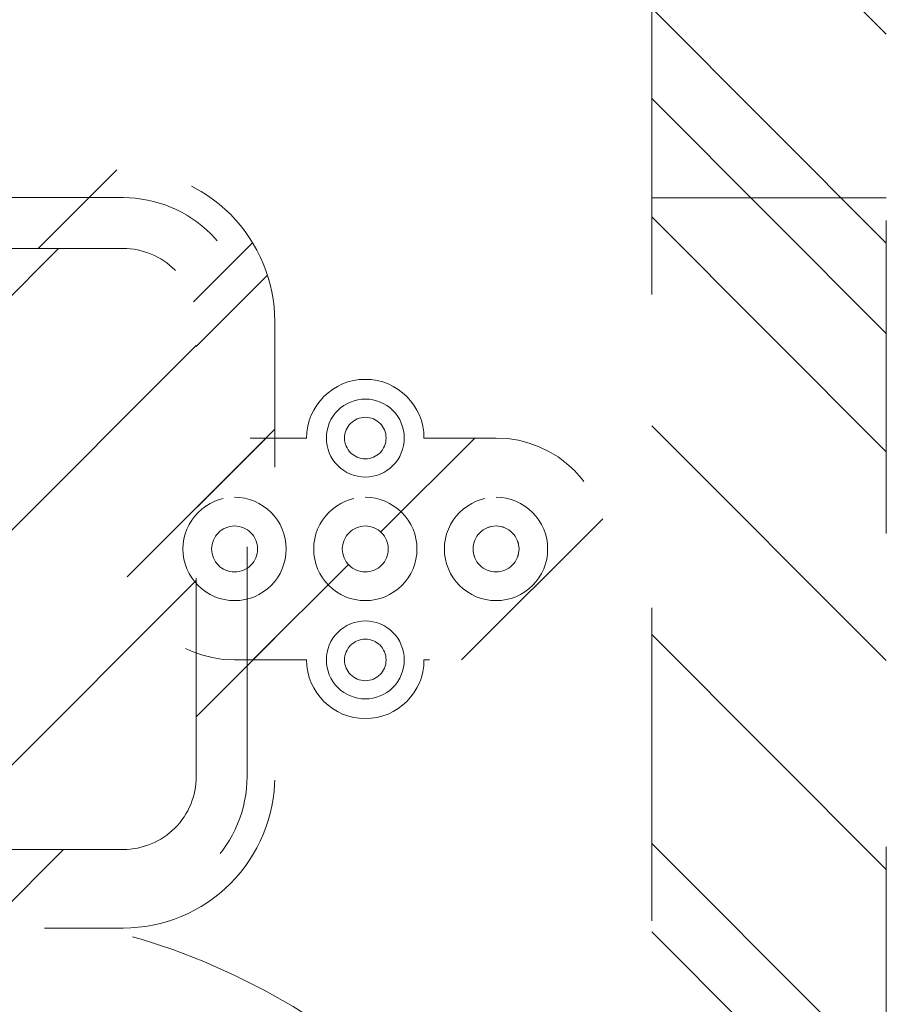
# Model space of a CAD drawing. Header units: inches. Extents: x -456 to -299, y -255 to -14.
# Tile 41 of 45: x -369.54 to -365.85, y -27.37 to -23.17. Entities that reach past the tile are written whole.
import ezdxf

# ---------------------------------------------------------------- set-up
doc = ezdxf.new("R2010")
doc.units = ezdxf.units.IN
doc.header["$LTSCALE"] = 32
doc.header["$MEASUREMENT"] = 0
doc.linetypes.add('Dash Style-1', pattern=[0.083328, 0.041656, -0.041672])
for name, color, linetype, lineweight in [('DashLine', 7, 'Dash Style-1', 13), ('DashLineFill', 7, 'Dash Style-1', 13), ('Drawing', 7, 'Continuous', 18), ('Metal-DeskStructure', 7, 'Continuous', 13), ('None', 7, 'Continuous', 18), ('SolidLine', 7, 'Continuous', 15), ('Wood_1-H', 7, 'Continuous', 13)]:
    doc.layers.add(name, color=color, linetype=linetype, lineweight=lineweight)
doc.layers.add('Textile-Cushion', color=7, linetype='Continuous', lineweight=18, true_color=0x4c4c4c)
pattern_1 = [(45, (0, 0), (-1.61302, 1.9357), []), (45, (-1.0608, 1.0608), (-0.472346, 0.416761), [])]

# ---------------------------------------------------------------- blocks, each defined once
blk = doc.blocks.new('Group-31')
at = {"layer": 'Textile-Cushion', "color": 31, "linetype": 'Continuous', "true_color": 0xffc198}
for p, q in [((5.0826, 1.2795), (2.5826, -1.2204)), ((5.6693, 0.8662), (3.5826, -1.2204)), ((5.6693, -0.1338), (4.5826, -1.2204))]:
    blk.add_line(p, q, dxfattribs=at)
blk = doc.blocks.new('SlateShroudSleeve (2D)')
at = {"layer": 'DashLineFill', "linetype": 'Continuous', "lineweight": 13}
h = blk.add_hatch(dxfattribs=at)
h.set_pattern_fill('Steel', color=253, style=0, pattern_type=2)
h.set_pattern_definition(pattern_1)
edge = h.paths.add_edge_path()
edge.add_line((-6.0039, 0.9685), (-6.0039, -0.9685))
edge.add_arc((-5.3583, -0.9685), 0.6457, 180, 225)
edge.add_arc((-5.3583, -0.9685), 0.6457, 225, 270)
edge.add_line((-5.3583, -1.6142), (5.3583, -1.6142))
edge.add_arc((5.3583, -0.9685), 0.6457, 270, 360)
edge.add_line((6.0039, -0.9685), (6.0039, 0.9685))
edge.add_arc((5.3583, 0.9685), 0.6457, 0, 45)
edge.add_arc((5.3583, 0.9685), 0.6457, 45, 90)
edge.add_line((5.3583, 1.6142), (-5.3583, 1.6142))
edge.add_arc((-5.3583, 0.9685), 0.6457, 90, 180)
edge.add_line((-6.0039, 0.9685), (-6.0039, 0.9685))
edge = h.paths.add_edge_path()
edge.add_arc((5.3583, -0.9685), 0.311, 270, 360)
edge.add_line((5.6693, -0.9685), (5.6693, 0.9685))
edge.add_arc((5.3583, 0.9685), 0.311, 360, 405)
edge.add_arc((5.3583, 0.9685), 0.311, 45, 90)
edge.add_line((5.3583, 1.2795), (-5.3583, 1.2795))
edge.add_arc((-5.3583, 0.9685), 0.311, 90, 180)
edge.add_line((-5.6693, 0.9685), (-5.6693, -0.9685))
edge.add_arc((-5.3583, -0.9685), 0.311, 180, 225)
edge.add_arc((-5.3583, -0.9685), 0.311, 225, 270)
edge.add_line((-5.3583, -1.2795), (5.3583, -1.2795))
at = {"layer": 'DashLine', "lineweight": 13, "transparency": 33554687, "flags": 128}
blk.add_lwpolyline([(-5.8858, 0.9685, -0.414214), (-5.3583, 1.4961), (5.3583, 1.4961, -0.414214), (5.8858, 0.9685), (5.8858, -0.9685, -0.414214), (5.3583, -1.4961), (-5.3583, -1.4961, -0.414214), (-5.8858, -0.9685)], format="xyb", close=True, dxfattribs=at)
at = {"layer": 'DashLineFill', "lineweight": 13, "flags": 128}
for points in [[(-6.0039, 0.9685), (-6.0039, -0.9685, 0.198912), (-5.8148, -1.4251, 0.198912), (-5.3583, -1.6142), (5.3583, -1.6142, 0.414214), (6.0039, -0.9685), (6.0039, 0.9685, 0.198912), (5.8148, 1.4251, 0.198912), (5.3583, 1.6142), (-5.3583, 1.6142, 0.414214), (-6.0039, 0.9685)], [(5.3583, -1.2795, 0.414214), (5.6693, -0.9685), (5.6693, 0.9685, 0.198912), (5.5782, 1.1884, 0.198912), (5.3583, 1.2795), (-5.3583, 1.2795, 0.414214), (-5.6693, 0.9685), (-5.6693, -0.9685, 0.198912), (-5.5782, -1.1884, 0.198912), (-5.3583, -1.2795)]]:
    blk.add_lwpolyline(points, format="xyb", close=True, dxfattribs=at)
at = {"layer": 'Textile-Cushion', "color": 31, "true_color": 0xffc198}
blk.add_blockref('Group-31', (0, 0), dxfattribs=at)
blk = doc.blocks.new('Group-33')
at = {"layer": 'Wood_1-H', "color": 7}
blk.add_blockref('SlateShroudSleeve (2D)', (45, -10.1969), dxfattribs=at)
blk = doc.blocks.new('Group-34')
at = {"layer": 'None'}
blk.add_blockref('Group-33', (0, 0), dxfattribs=at)
blk = doc.blocks.new('SL Lowboy Top (2D)')
at = {"layer": 'None'}
blk.add_blockref('Group-34', (0, 0), dxfattribs=at)
at = {"layer": 'Drawing', "color": 0, "flags": 1}
for tag in ['Tag', 'Catalog', 'Option1', 'Option2', 'Option3', 'Option4', 'Option5', 'Option6', 'Option7', 'Option8', 'Option9', 'Option10', 'Option11', 'Option12', 'Custom', 'FinishGroup', 'Discount', 'Item2', 'Item3', 'Item6', 'Item8', 'Item9', 'Item10', 'Item12', 'Item13', 'Item16', 'Item18', 'Item19', 'Item20', 'Item21', 'Item22', 'Item23', 'Item24', 'Item25', 'Item1', 'Item4', 'Item5', 'Item7', 'Item11', 'Item14', 'Item15', 'Item17']:
    blk.add_attdef(tag, (-60, -24.2677), '', height=0.00709, dxfattribs=at)
blk = doc.blocks.new('1BPJHN-ShroudBracket (2D)')
at = {"layer": 'DashLineFill', "linetype": 'Continuous', "lineweight": 13}
h = blk.add_hatch(dxfattribs=at)
h.set_pattern_fill('Steel', color=253, style=0, pattern_type=2)
h.set_pattern_definition(pattern_1)
edge = h.paths.add_edge_path()
edge.add_line((0.5571, 0.4724), (0.25, 0.4724))
edge.add_arc((0, 0.4724), 0.25, 0, 180)
edge.add_line((-0.25, 0.4724), (-0.5571, 0.4724))
edge.add_arc((-0.5571, 0), 0.4724, 90, 270)
edge.add_line((-0.5571, -0.4724), (-0.25, -0.4724))
edge.add_arc((0, -0.4724), 0.25, 180, 360)
edge.add_line((0.25, -0.4724), (0.5571, -0.4724))
edge.add_arc((0.5571, 0), 0.4724, 270, 450)
edge.add_line((0.5571, 0.4724), (0.5571, 0.4724))
edge = h.paths.add_edge_path()
edge.add_arc((0, 0), 0.0979, 180, 360)
edge.add_arc((0, 0), 0.0979, 0, 180)
edge.add_line((-0.098, 0), (-0.098, 0))
edge = h.paths.add_edge_path()
edge.add_arc((0, 0.4724), 0.0885, 180, 360)
edge.add_arc((0, 0.4724), 0.0885, 0, 180)
edge.add_line((-0.0885, 0.4724), (-0.0885, 0.4724))
edge = h.paths.add_edge_path()
edge.add_arc((-0.5571, 0), 0.098, 180, 360)
edge.add_arc((-0.5571, 0), 0.098, 0, 180)
edge.add_line((-0.655, 0), (-0.655, 0))
edge = h.paths.add_edge_path()
edge.add_arc((0.5571, 0), 0.098, 180, 360)
edge.add_arc((0.5571, 0), 0.098, 0, 180)
edge.add_line((0.4591, 0), (0.4591, 0))
edge = h.paths.add_edge_path()
edge.add_arc((0, -0.4724), 0.0885, 180, 360)
edge.add_arc((0, -0.4724), 0.0885, 0, 180)
edge.add_line((-0.0885, -0.4724), (-0.0885, -0.4724))
at = {"layer": 'DashLine', "flags": 128}
for points in [[(0, 0.6384), (0.0163, 0.6376), (0.0324, 0.6353), (0.0482, 0.6313), (0.0635, 0.6258), (0.0783, 0.6188), (0.0922, 0.6105), (0.1053, 0.6008), (0.1174, 0.5898), (0.1283, 0.5778), (0.138, 0.5647), (0.1464, 0.5507), (0.1534, 0.536), (0.1589, 0.5206), (0.1628, 0.5048), (0.1652, 0.4887), (0.166, 0.4724), (0.1652, 0.4562), (0.1628, 0.4401), (0.1589, 0.4243), (0.1534, 0.4089), (0.1464, 0.3942), (0.138, 0.3802), (0.1283, 0.3671), (0.1174, 0.3551), (0.1053, 0.3441), (0.0922, 0.3344), (0.0783, 0.326), (0.0635, 0.3191), (0.0482, 0.3136), (0.0324, 0.3096), (0.0163, 0.3072), (0, 0.3064), (-0.0163, 0.3072), (-0.0324, 0.3096), (-0.0482, 0.3136), (-0.0635, 0.3191), (-0.0783, 0.326), (-0.0922, 0.3344), (-0.1053, 0.3441), (-0.1174, 0.3551), (-0.1283, 0.3671), (-0.138, 0.3802), (-0.1464, 0.3942), (-0.1534, 0.4089), (-0.1589, 0.4243), (-0.1628, 0.4401), (-0.1652, 0.4562), (-0.166, 0.4724), (-0.1652, 0.4887), (-0.1628, 0.5048), (-0.1589, 0.5206), (-0.1534, 0.536), (-0.1464, 0.5507), (-0.138, 0.5647), (-0.1283, 0.5778), (-0.1174, 0.5898), (-0.1053, 0.6008), (-0.0922, 0.6105), (-0.0783, 0.6188), (-0.0635, 0.6258), (-0.0482, 0.6313), (-0.0324, 0.6353), (-0.0163, 0.6376)], [(-0.5571, 0.22), (-0.5355, 0.2189), (-0.5142, 0.2158), (-0.4932, 0.2105), (-0.4729, 0.2033), (-0.4534, 0.194), (-0.4349, 0.1829), (-0.4175, 0.1701), (-0.4015, 0.1556), (-0.387, 0.1396), (-0.3742, 0.1222), (-0.3631, 0.1037), (-0.3538, 0.0842), (-0.3466, 0.0639), (-0.3413, 0.0429), (-0.3381, 0.0216), (-0.3371, 0), (-0.3381, -0.0216), (-0.3413, -0.0429), (-0.3466, -0.0639), (-0.3538, -0.0842), (-0.3631, -0.1037), (-0.3742, -0.1222), (-0.387, -0.1396), (-0.4015, -0.1556), (-0.4175, -0.1701), (-0.4349, -0.1829), (-0.4534, -0.194), (-0.4729, -0.2033), (-0.4932, -0.2105), (-0.5142, -0.2158), (-0.5355, -0.2189), (-0.5571, -0.22), (-0.5787, -0.2189), (-0.6, -0.2158), (-0.6209, -0.2105), (-0.6413, -0.2033), (-0.6608, -0.194), (-0.6793, -0.1829), (-0.6967, -0.1701), (-0.7127, -0.1556), (-0.7271, -0.1396), (-0.74, -0.1222), (-0.7511, -0.1037), (-0.7603, -0.0842), (-0.7676, -0.0639), (-0.7729, -0.0429), (-0.776, -0.0216), (-0.7771, 0), (-0.776, 0.0216), (-0.7729, 0.0429), (-0.7676, 0.0639), (-0.7603, 0.0842), (-0.7511, 0.1037), (-0.74, 0.1222), (-0.7271, 0.1396), (-0.7127, 0.1556), (-0.6967, 0.1701), (-0.6793, 0.1829), (-0.6608, 0.194), (-0.6413, 0.2033), (-0.6209, 0.2105), (-0.6, 0.2158), (-0.5787, 0.2189)], [(0, 0.22), (0.0216, 0.2189), (0.0429, 0.2158), (0.0639, 0.2105), (0.0842, 0.2033), (0.1037, 0.194), (0.1222, 0.1829), (0.1396, 0.1701), (0.1556, 0.1556), (0.1701, 0.1396), (0.1829, 0.1222), (0.194, 0.1037), (0.2033, 0.0842), (0.2105, 0.0639), (0.2158, 0.0429), (0.2189, 0.0216), (0.22, 0), (0.2189, -0.0216), (0.2158, -0.0429), (0.2105, -0.0639), (0.2033, -0.0842), (0.194, -0.1037), (0.1829, -0.1222), (0.1701, -0.1396), (0.1556, -0.1556), (0.1396, -0.1701), (0.1222, -0.1829), (0.1037, -0.194), (0.0842, -0.2033), (0.0639, -0.2105), (0.0429, -0.2158), (0.0216, -0.2189), (0, -0.22), (-0.0216, -0.2189), (-0.0429, -0.2158), (-0.0639, -0.2105), (-0.0842, -0.2033), (-0.1037, -0.194), (-0.1222, -0.1829), (-0.1396, -0.1701), (-0.1556, -0.1556), (-0.1701, -0.1396), (-0.1829, -0.1222), (-0.194, -0.1037), (-0.2033, -0.0842), (-0.2105, -0.0639), (-0.2158, -0.0429), (-0.2189, -0.0216), (-0.22, 0), (-0.2189, 0.0216), (-0.2158, 0.0429), (-0.2105, 0.0639), (-0.2033, 0.0842), (-0.194, 0.1037), (-0.1829, 0.1222), (-0.1701, 0.1396), (-0.1556, 0.1556), (-0.1396, 0.1701), (-0.1222, 0.1829), (-0.1037, 0.194), (-0.0842, 0.2033), (-0.0639, 0.2105), (-0.0429, 0.2158), (-0.0216, 0.2189)], [(0.5571, 0.22), (0.5787, 0.2189), (0.6, 0.2158), (0.6209, 0.2105), (0.6413, 0.2033), (0.6608, 0.194), (0.6793, 0.1829), (0.6967, 0.1701), (0.7127, 0.1556), (0.7271, 0.1396), (0.74, 0.1222), (0.7511, 0.1037), (0.7603, 0.0842), (0.7676, 0.0639), (0.7729, 0.0429), (0.776, 0.0216), (0.7771, 0), (0.776, -0.0216), (0.7729, -0.0429), (0.7676, -0.0639), (0.7603, -0.0842), (0.7511, -0.1037), (0.74, -0.1222), (0.7271, -0.1396), (0.7127, -0.1556), (0.6967, -0.1701), (0.6793, -0.1829), (0.6608, -0.194), (0.6413, -0.2033), (0.6209, -0.2105), (0.6, -0.2158), (0.5787, -0.2189), (0.5571, -0.22), (0.5355, -0.2189), (0.5142, -0.2158), (0.4932, -0.2105), (0.4729, -0.2033), (0.4534, -0.194), (0.4349, -0.1829), (0.4175, -0.1701), (0.4015, -0.1556), (0.387, -0.1396), (0.3742, -0.1222), (0.3631, -0.1037), (0.3538, -0.0842), (0.3466, -0.0639), (0.3413, -0.0429), (0.3381, -0.0216), (0.3371, 0), (0.3381, 0.0216), (0.3413, 0.0429), (0.3466, 0.0639), (0.3538, 0.0842), (0.3631, 0.1037), (0.3742, 0.1222), (0.387, 0.1396), (0.4015, 0.1556), (0.4175, 0.1701), (0.4349, 0.1829), (0.4534, 0.194), (0.4729, 0.2033), (0.4932, 0.2105), (0.5142, 0.2158), (0.5355, 0.2189)], [(0.5571, 0.0979), (0.5667, 0.0975), (0.5762, 0.0961), (0.5855, 0.0937), (0.5946, 0.0905), (0.6033, 0.0864), (0.6115, 0.0814), (0.6192, 0.0757), (0.6263, 0.0693), (0.6328, 0.0621), (0.6385, 0.0544), (0.6435, 0.0462), (0.6476, 0.0375), (0.6508, 0.0284), (0.6532, 0.0191), (0.6546, 0.0096), (0.655, 0), (0.6546, -0.0096), (0.6532, -0.0191), (0.6508, -0.0284), (0.6476, -0.0375), (0.6435, -0.0462), (0.6385, -0.0544), (0.6328, -0.0621), (0.6263, -0.0693), (0.6192, -0.0757), (0.6115, -0.0814), (0.6033, -0.0864), (0.5946, -0.0905), (0.5855, -0.0937), (0.5762, -0.0961), (0.5667, -0.0975), (0.5571, -0.098), (0.5475, -0.0975), (0.538, -0.0961), (0.5287, -0.0937), (0.5196, -0.0905), (0.5109, -0.0864), (0.5027, -0.0814), (0.4949, -0.0757), (0.4878, -0.0693), (0.4814, -0.0621), (0.4756, -0.0544), (0.4707, -0.0462), (0.4666, -0.0375), (0.4634, -0.0284), (0.461, -0.0191), (0.4596, -0.0096), (0.4591, 0), (0.4596, 0.0096), (0.461, 0.0191), (0.4634, 0.0284), (0.4666, 0.0375), (0.4707, 0.0462), (0.4756, 0.0544), (0.4814, 0.0621), (0.4878, 0.0693), (0.4949, 0.0757), (0.5027, 0.0814), (0.5109, 0.0864), (0.5196, 0.0905), (0.5287, 0.0937), (0.538, 0.0961), (0.5475, 0.0975)], [(0, -0.3064), (0.0163, -0.3072), (0.0324, -0.3096), (0.0482, -0.3136), (0.0635, -0.3191), (0.0783, -0.326), (0.0922, -0.3344), (0.1053, -0.3441), (0.1174, -0.3551), (0.1283, -0.3671), (0.138, -0.3802), (0.1464, -0.3942), (0.1534, -0.4089), (0.1589, -0.4243), (0.1628, -0.4401), (0.1652, -0.4562), (0.166, -0.4724), (0.1652, -0.4887), (0.1628, -0.5048), (0.1589, -0.5206), (0.1534, -0.536), (0.1464, -0.5507), (0.138, -0.5647), (0.1283, -0.5778), (0.1174, -0.5898), (0.1053, -0.6008), (0.0922, -0.6105), (0.0783, -0.6188), (0.0635, -0.6258), (0.0482, -0.6313), (0.0324, -0.6353), (0.0163, -0.6376), (0, -0.6384), (-0.0163, -0.6376), (-0.0324, -0.6353), (-0.0482, -0.6313), (-0.0635, -0.6258), (-0.0783, -0.6188), (-0.0922, -0.6105), (-0.1053, -0.6008), (-0.1174, -0.5898), (-0.1283, -0.5778), (-0.138, -0.5647), (-0.1464, -0.5507), (-0.1534, -0.536), (-0.1589, -0.5206), (-0.1628, -0.5048), (-0.1652, -0.4887), (-0.166, -0.4724), (-0.1652, -0.4562), (-0.1628, -0.4401), (-0.1589, -0.4243), (-0.1534, -0.4089), (-0.1464, -0.3942), (-0.138, -0.3802), (-0.1283, -0.3671), (-0.1174, -0.3551), (-0.1053, -0.3441), (-0.0922, -0.3344), (-0.0783, -0.326), (-0.0635, -0.3191), (-0.0482, -0.3136), (-0.0324, -0.3096), (-0.0163, -0.3072)]]:
    blk.add_lwpolyline(points, close=True, dxfattribs=at)
at = {"layer": 'DashLineFill', "flags": 128}
for points in [[(0.5571, 0.4724), (0.25, 0.4724, 1), (-0.25, 0.4724), (-0.5571, 0.4724, 1), (-0.5571, -0.4724), (-0.25, -0.4724, 1), (0.25, -0.4724), (0.5571, -0.4724, 1), (0.5571, 0.4724)], [(-0.0885, 0.4724, 1), (0.0885, 0.4724, 1), (-0.0885, 0.4724)], [(-0.655, 0, 1), (-0.4591, 0, 1), (-0.655, 0)], [(-0.098, 0, 1), (0.0979, 0, 1), (-0.098, 0)], [(0.4591, 0, 1), (0.655, 0, 1), (0.4591, 0)], [(-0.0885, -0.4724, 1), (0.0885, -0.4724, 1), (-0.0885, -0.4724)]]:
    blk.add_lwpolyline(points, format="xyb", close=True, dxfattribs=at)
blk = doc.blocks.new('Group-39')
at = {"layer": 'SolidLine', "color": 7}
blk.add_blockref('1BPJHN-ShroudBracket (2D)', (6.3898, -4.8819), dxfattribs=at)
blk = doc.blocks.new('1BRPT6-LeftBeam (2D)')
at = {"layer": 'DashLineFill', "linetype": 'Continuous', "lineweight": 13}
h = blk.add_hatch(dxfattribs=at)
h.set_pattern_fill('Steel', color=253, style=0, pattern_type=2)
h.set_pattern_definition(pattern_1)
h.paths.add_polyline_path([(-1.8504, 0.5), (20.4724, 0.5), (20.4724, -0.5), (-1.8504, -0.5)])
at = {"layer": 'DashLineFill'}
blk.add_line((3.3858, -0.5), (3.3858, 0.5), dxfattribs=at)
at = {"layer": 'DashLineFill', "flags": 128}
blk.add_lwpolyline([(-1.8504, 0.5), (20.4724, 0.5), (20.4724, -0.5), (-1.8504, -0.5)], close=True, dxfattribs=at)
blk = doc.blocks.new('StructEnd-C (2D)')
at = {"layer": 'Metal-DeskStructure', "color": 7}
blk.add_blockref('1BRPT6-LeftBeam (2D)', (0.0008, 8.1102), dxfattribs=at)
blk = doc.blocks.new('1BRPXC_Power_Pantry_42x12 (2D)')
at = {"layer": 'DashLine', "flags": 128}
blk.add_lwpolyline([(-7.5, 18.0906, -0.414214), (-4.5866, 21.0039), (-3.2087, 21.0039), (-3.2087, 20.2896), (3.2087, 20.2896), (3.2087, 21.0039), (4.5866, 21.0039, -0.414214), (7.5, 18.0906)], format="xyb", dxfattribs=at)
blk = doc.blocks.new('Group-68')
at = {"layer": 'None'}
blk.add_blockref('Group-39', (0, 0), dxfattribs=at)
at = {"layer": 'SolidLine', "color": 7, "rotation": 270}
blk.add_blockref('StructEnd-C (2D)', (0, 0), dxfattribs=at)
at = {"layer": 'SolidLine', "color": 7}
blk.add_blockref('1BRPXC_Power_Pantry_42x12 (2D)', (0, -27.4213), dxfattribs=at)
blk = doc.blocks.new('SL Floating Runoff Desk (2D)')
at = {"layer": 'None'}
blk.add_blockref('Group-68', (0, 0), dxfattribs=at)
at = {"layer": 'Drawing', "color": 0, "flags": 1}
for tag in ['Tag', 'Catalog', 'Option1', 'Option2', 'Option3', 'Option4', 'Option5', 'Option6', 'Option7', 'Option8', 'Option9', 'Option10', 'Option11', 'Option12', 'Custom', 'FinishGroup', 'Discount', 'Item2', 'Item3', 'Item6', 'Item8', 'Item9', 'Item10', 'Item12', 'Item13', 'Item16', 'Item18', 'Item19', 'Item20', 'Item21', 'Item22', 'Item23', 'Item24', 'Item25', 'Item1', 'Item4', 'Item5', 'Item7', 'Item11', 'Item14', 'Item15', 'Item17']:
    blk.add_attdef(tag, (-30, -74.8189), '', height=0.00709, dxfattribs=at)

msp = doc.modelspace()

# ---------------------------------------------------------------- block references
at = {"layer": 'Drawing'}
msp.add_blockref('SL Lowboy Top (2D)', (-419.4593, -15.2294), dxfattribs=at)

# ---------------------------------------------------------------- next in the draw order: block references
msp.add_blockref('SL Floating Runoff Desk (2D)', (-374.4593, -20.5444), dxfattribs=at)

doc.saveas('drawing.dxf')
